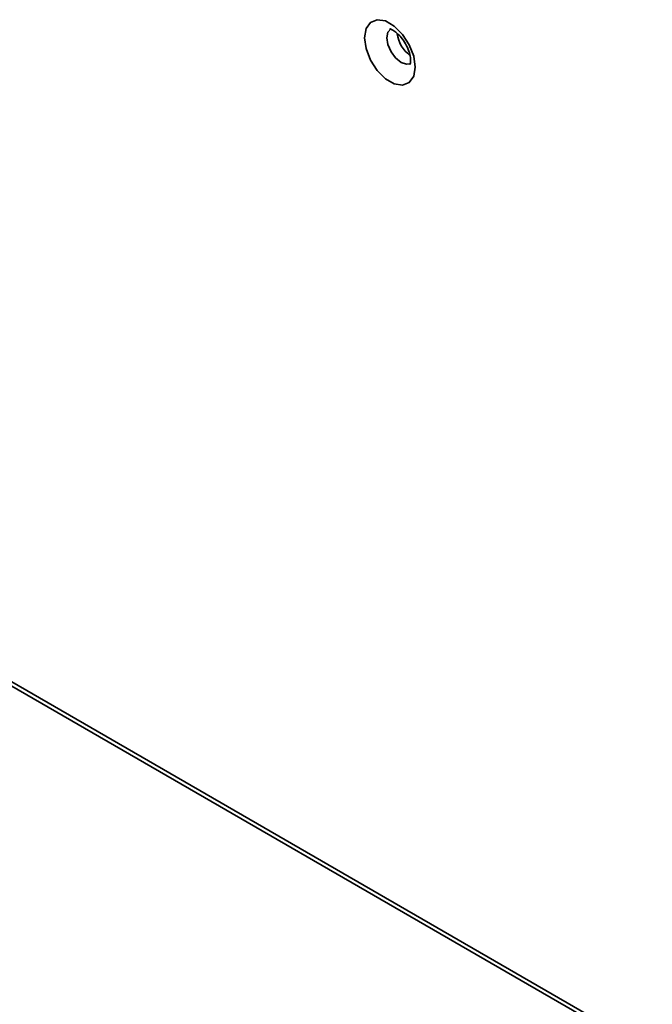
# Model space of a CAD drawing. Header units: millimetres. Extents: x 2 to 1120, y -2 to 861.
# Tile 192 of 226: x 784 to 801, y 738 to 765. Entities that reach past the tile are written whole.
import ezdxf

# ---------------------------------------------------------------- set-up
doc = ezdxf.new("R2010")
doc.units = ezdxf.units.MM

msp = doc.modelspace()

# ---------------------------------------------------------------- linework, layer by layer
at = {"color": 7, "linetype": 'Continuous', "lineweight": 35}
for p, q in [((754.1682, 763.2889), (982.9267, 631.2295)), ((983.0933, 631.246), (754.3348, 763.3054))]:
    msp.add_line(p, q, dxfattribs=at)
at = {"color": 7, "linetype": 'Continuous', "lineweight": 35, "flags": 128}
msp.add_lwpolyline([(794.5251, 763.3335), (794.4832, 763.6323), (794.3625, 763.9435), (794.1775, 764.2296), (793.9506, 764.4559), (793.7091, 764.5953), (793.4822, 764.631), (793.2972, 764.5585), (793.1764, 764.3867), (793.1345, 764.1363), (793.1764, 763.8375), (793.2972, 763.5263), (793.4822, 763.2402), (793.7091, 763.0139), (793.9506, 762.8745), (794.1775, 762.8388), (794.3625, 762.9113), (794.4832, 763.0831), (794.5251, 763.3335)], dxfattribs=at)
at = {"color": 8, "linetype": 'Continuous', "lineweight": 35, "flags": 128}
msp.add_lwpolyline([(794.3906, 763.4252), (794.2851, 763.411), (794.1362, 763.4627), (793.9874, 763.5828), (793.8612, 763.753), (793.7769, 763.9473), (793.7473, 764.1363), (793.7769, 764.2911), (793.8612, 764.3881), (793.862, 764.3885)], dxfattribs=at)
at = {"color": 7, "linetype": 'Continuous', "lineweight": 35}
msp.add_arc((794.8948, 764.3498), 0.8682, 186.78784, 233.39204, dxfattribs=at)
msp.add_open_spline([(793.8356, 764.3764), (793.8331, 764.3763), (793.8262, 764.3762), (793.8887, 764.3612), (793.9912, 764.2962), (794.116, 764.1793), (794.2387, 764.0143), (794.3377, 763.8184), (794.3901, 763.6383), (794.4004, 763.5141), (794.3948, 763.4359), (794.379, 763.406), (794.3844, 763.4121), (794.3851, 763.413)], degree=3, knots=[0, 0, 0, 0, 0.0573015, 0.155588, 0.256135, 0.3622345, 0.4780431, 0.6001472, 0.7221239, 0.8148155, 0.8817553, 0.9835953, 1, 1, 1, 1], dxfattribs=at)

doc.saveas('drawing.dxf')
